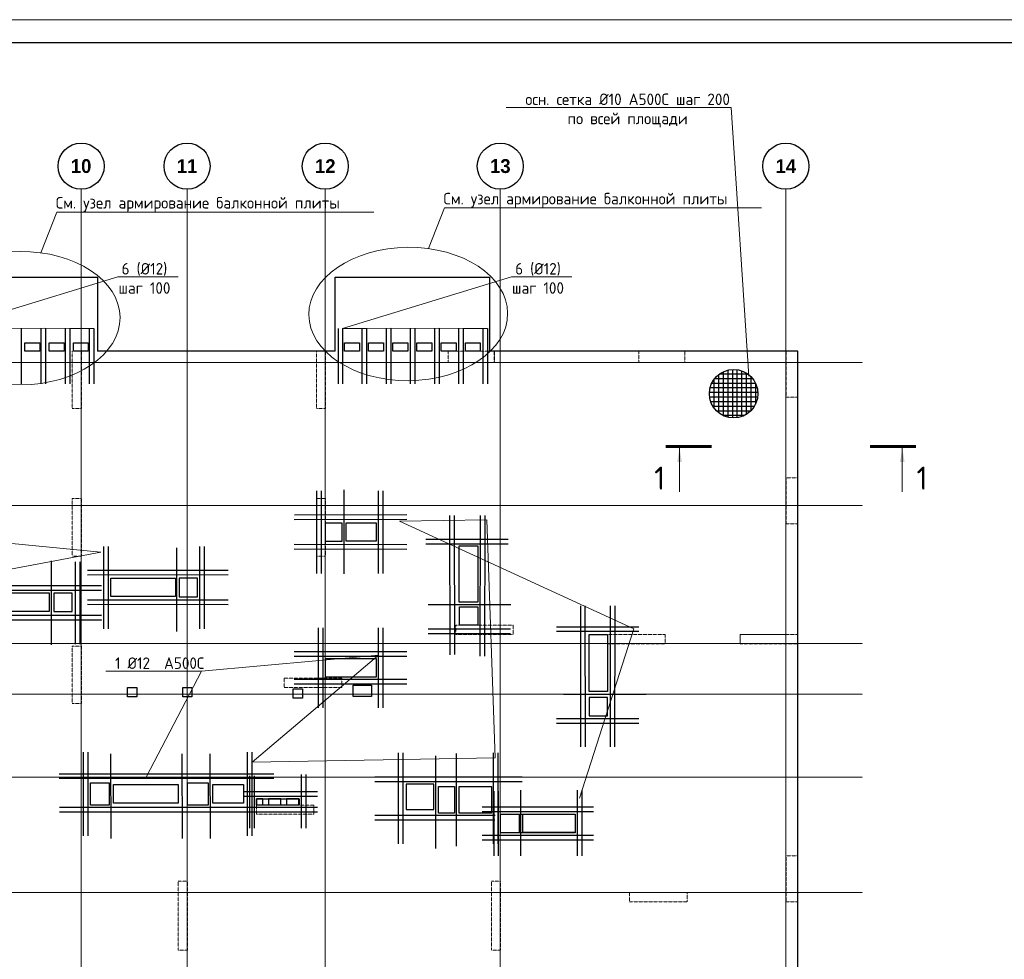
# Model space of a CAD drawing. Header units: millimetres. Extents: x -42044588 to 856694, y -806701 to 941911.
# Tile 162 of 256: x -73868 to -52493, y -381488 to -361102. Entities that reach past the tile are written whole.
import ezdxf
from ezdxf import colors
from ezdxf.entities.mleader import LeaderData, LeaderLine
from ezdxf.math import Vec2, Vec3

# ---------------------------------------------------------------- set-up
doc = ezdxf.new("R2010")
doc.units = ezdxf.units.MM
for name, pattern in [('______5', [1100, 800, -100, 100, -100]), ('DASHED', [7, 5, -2, 0]), ('осевая', [50.8, 31.75, -6.35, 6.35, -6.35])]:
    doc.linetypes.add(name, pattern=pattern)
for name, color, linetype, lineweight in [('_0.25', 114, 'Continuous', 25), ('_0.5', 94, 'Continuous', 50), ('RAZMER', 100, 'Continuous', 15), ('Оси', 40, '______5', 18), ('Перекрытие ж_бетон', 1, 'Continuous', 30), ('подоснова', 151, 'Continuous', 5), ('РАЗМЕРЫ', 1, 'Continuous', 9), ('СТЕНЫ', 3, 'Continuous', 30), ('ТОНКИЕ', 7, 'Continuous', 9), ('Узлы', 7, 'Continuous', 0)]:
    doc.layers.add(name, color=color, linetype=linetype, lineweight=lineweight)
doc.layers.add('Колонна_ бетон', color=7, linetype='Continuous', lineweight=50, true_color=0xb4b496)
doc.layers.add('ТОЛСТЫЕ_ОСНОВНЫЕ', color=6, linetype='Continuous')
doc.styles.add('Century Gothic', font='GOTHIC.TTF')
doc.styles.add('GOST-2.304_Type-B', font='GOST_Common.ttf')

# ---------------------------------------------------------------- blocks, each defined once
blk = doc.blocks.new('*U6686')
at = {"layer": 'ТОЛСТЫЕ_ОСНОВНЫЕ', "color": 6}
blk.add_lwpolyline([(20, 5), (886, 5), (886, 415), (20, 415)], close=True, dxfattribs=at)
at = {"layer": 'ТОНКИЕ'}
blk.add_lwpolyline([(0, 0), (891, 0), (891, 420), (0, 420)], close=True, dxfattribs=at)
blk = doc.blocks.new('NSY101')
at = {"color": 0, "linetype": 'ByBlock', "lineweight": -2}
blk.add_circle((0, 0), 50, dxfattribs=at)
blk = doc.blocks.new('СЛОЖНЫЙ_ОБЪЕКТ_17')
at = {"layer": 'Оси', "color": 16, "linetype": 'Continuous', "lineweight": 25, "transparency": 33554687, "xscale": 9.999999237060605, "yscale": 9.999999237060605, "zscale": 9.999999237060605}
blk.add_blockref('NSY101', (36213, -989), dxfattribs=at)
at = {"layer": 'Оси', "color": 16, "linetype": 'Continuous', "lineweight": 25, "transparency": 33554687, "insert": (36213, -989), "char_height": 300, "width": 620, "attachment_point": 5, "style": 'Century Gothic'}
blk.add_mtext('\\A1;{\\fCentury Gothic|i0|b1;\\H300.000000;\\W1.000000;\\C16;10}\\P', dxfattribs=at)
blk = doc.blocks.new('СЛОЖНЫЙ_ОБЪЕКТ_18')
at = {"layer": 'Оси', "color": 16, "linetype": 'Continuous', "lineweight": 25, "transparency": 33554687, "xscale": 9.999999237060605, "yscale": 9.999999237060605, "zscale": 9.999999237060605}
blk.add_blockref('NSY101', (38513, -989), dxfattribs=at)
at = {"layer": 'Оси', "color": 16, "linetype": 'Continuous', "lineweight": 25, "transparency": 33554687, "insert": (38513, -989), "char_height": 300, "width": 620, "attachment_point": 5, "style": 'Century Gothic'}
blk.add_mtext('\\A1;{\\fCentury Gothic|i0|b1;\\H300.000000;\\W1.000000;\\C16;11}\\P', dxfattribs=at)
blk = doc.blocks.new('СЛОЖНЫЙ_ОБЪЕКТ_19')
at = {"layer": 'Оси', "color": 16, "linetype": 'Continuous', "lineweight": 25, "transparency": 33554687, "xscale": 9.999999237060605, "yscale": 9.999999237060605, "zscale": 9.999999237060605}
blk.add_blockref('NSY101', (41513, -989), dxfattribs=at)
at = {"layer": 'Оси', "color": 16, "linetype": 'Continuous', "lineweight": 25, "transparency": 33554687, "insert": (41513, -989), "char_height": 300, "width": 620, "attachment_point": 5, "style": 'Century Gothic'}
blk.add_mtext('\\A1;{\\fCentury Gothic|i0|b1;\\H300.000000;\\W1.000000;\\C16;12}\\P', dxfattribs=at)
blk = doc.blocks.new('СЛОЖНЫЙ_ОБЪЕКТ_20')
at = {"layer": 'Оси', "color": 16, "linetype": 'Continuous', "lineweight": 25, "transparency": 33554687, "xscale": 9.999999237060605, "yscale": 9.999999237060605, "zscale": 9.999999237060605}
blk.add_blockref('NSY101', (45313, -989), dxfattribs=at)
at = {"layer": 'Оси', "color": 16, "linetype": 'Continuous', "lineweight": 25, "transparency": 33554687, "insert": (45313, -989), "char_height": 300, "width": 620, "attachment_point": 5, "style": 'Century Gothic'}
blk.add_mtext('\\A1;{\\fCentury Gothic|i0|b1;\\H300.000000;\\W1.000000;\\C16;13}\\P', dxfattribs=at)
blk = doc.blocks.new('СЛОЖНЫЙ_ОБЪЕКТ_21')
at = {"layer": 'Оси', "color": 16, "linetype": 'Continuous', "lineweight": 25, "transparency": 33554687, "xscale": 9.999999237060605, "yscale": 9.999999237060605, "zscale": 9.999999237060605}
blk.add_blockref('NSY101', (51513, -989), dxfattribs=at)
at = {"layer": 'Оси', "color": 16, "linetype": 'Continuous', "lineweight": 25, "transparency": 33554687, "insert": (51513, -989), "char_height": 300, "width": 620, "attachment_point": 5, "style": 'Century Gothic'}
blk.add_mtext('\\A1;{\\fCentury Gothic|i0|b1;\\H300.000000;\\W1.000000;\\C16;14}\\P', dxfattribs=at)
blk = doc.blocks.new('оси блок 2')
at = {"layer": 'Оси', "color": 16, "linetype": 'осевая', "lineweight": 0, "ltscale": 0.25, "transparency": 33554687}
for p, q in [((-54204.7, -322543), (-54204.7, -347914.1)), ((-51904.7, -322543), (-51904.7, -347914.1)), ((-48904.7, -322543), (-48904.7, -347914.1)), ((-45104.7, -322543), (-45104.7, -347914.1)), ((-38904.7, -322543), (-38904.7, -347914.1)), ((-89822.3, -326301.3), (-37238.5, -326301.3)), ((-89822.3, -329401.3), (-37238.5, -329401.3)), ((-89822.3, -332401.3), (-37238.5, -332401.3)), ((-89822.3, -333501.3), (-37238.5, -333501.3)), ((-89822.3, -335301.3), (-37238.5, -335301.3)), ((-89822.3, -337801.3), (-37238.5, -337801.3))]:
    blk.add_line(p, q, dxfattribs=at)
at = {"layer": 'Оси', "color": 16, "linetype": 'Continuous', "lineweight": 25, "transparency": 33554687}
for name in ['СЛОЖНЫЙ_ОБЪЕКТ_17', 'СЛОЖНЫЙ_ОБЪЕКТ_18', 'СЛОЖНЫЙ_ОБЪЕКТ_19', 'СЛОЖНЫЙ_ОБЪЕКТ_20', 'СЛОЖНЫЙ_ОБЪЕКТ_21']:
    blk.add_blockref(name, (-90418.2, -321053.5), dxfattribs=at)
blk = doc.blocks.new('подложка стн 1-го этажа')
at = {"layer": 'Колонна_ бетон', "color": 252, "linetype": 'DASHED', "lineweight": 0, "ltscale": 0.5, "true_color": 0x939598, "transparency": 33554687}
for p, q in [((55094, 26362, -200), (55094, 26362, -200)), ((54844, 26112, -200), (54844, 26112, -200)), ((39544, 23162, -200), (39344, 23162, -200)), ((39344, 23162, -200), (39344, 23162, -200)), ((39344, 21912, -200), (39344, 23162, -200)), ((39544, 23162, -200), (39544, 23162, -200)), ((39544, 23162, -200), (39544, 21912, -200)), ((44644, 23162, -200), (44644, 23162, -200)), ((44644, 23162, -200), (44844, 23162, -200)), ((44644, 23162, -200), (44644, 21912, -200)), ((44844, 23162, -200), (44844, 23162, -200)), ((44844, 21912, -200), (44844, 23162, -200)), ((39344, 21912, -200), (39544, 21912, -200)), ((39344, 21912, -200), (39344, 21912, -200)), ((39544, 21912, -200), (39544, 21912, -200)), ((44844, 21912, -200), (44644, 21912, -200)), ((44644, 21912, -200), (44644, 21912, -200)), ((44844, 21912, -200), (44844, 21912, -200)), ((47669, 20412, -200), (47669, 20212, -200)), ((48919, 20412, -200), (47669, 20412, -200)), ((47669, 20412, -200), (47669, 20412, -200)), ((48919, 20412, -200), (48919, 20412, -200)), ((48919, 20212, -200), (48919, 20412, -200)), ((47669, 20212, -200), (47669, 20212, -200)), ((48919, 20212, -200), (47669, 20212, -200)), ((48919, 20212, -200), (48919, 20212, -200)), ((50964, 20212, -200), (50964, 20012, -200)), ((50964, 20212, -200), (50964, 20212, -200)), ((52214, 20212, -200), (50964, 20212, -200)), ((52214, 20212, -200), (52214, 20012, -200)), ((52214, 20212, -200), (52214, 20212, -200)), ((39344, 19962, -200), (39344, 19962, -200)), ((39544, 19962, -200), (39344, 19962, -200)), ((39344, 18712, -200), (39344, 19962, -200)), ((39544, 19962, -200), (39544, 19962, -200)), ((39544, 19962, -200), (39544, 18712, -200)), ((50964, 20012, -200), (50964, 20012, -200)), ((50964, 20012, -200), (52214, 20012, -200)), ((52214, 20012, -200), (52214, 20012, -200)), ((43944, 19062, -200), (43944, 19262, -200)), ((43944, 19262, -200), (43944, 19262, -200)), ((45194, 19262, -200), (43944, 19262, -200)), ((45194, 19262, -200), (45194, 19262, -200)), ((45194, 19262, -200), (45194, 19062, -200)), ((43944, 19062, -200), (43944, 19062, -200)), ((45194, 19062, -200), (43944, 19062, -200)), ((45194, 19062, -200), (45194, 19062, -200)), ((39344, 18712, -200), (39344, 18712, -200)), ((39544, 18712, -200), (39344, 18712, -200)), ((39544, 18712, -200), (39544, 18712, -200)), ((43343, 16512, -200), (43343, 16512, -200)), ((44593, 16512, -200), (43343, 16512, -200)), ((43343, 16512, -200), (43343, 16312, -200)), ((44593, 16512, -200), (44593, 16512, -200)), ((44593, 16312, -200), (44593, 16512, -200)), ((43343, 16312, -200), (43343, 16312, -200)), ((43343, 16312, -200), (44593, 16312, -200)), ((44593, 16312, -200), (44593, 16312, -200)), ((41644, 14862, -200), (41644, 14862, -200)), ((41644, 14862, -200), (41844, 14862, -200)), ((41644, 13362, -200), (41644, 14862, -200)), ((41844, 14862, -200), (41844, 14862, -200)), ((41844, 13362, -200), (41844, 14862, -200)), ((48644, 14862, -200), (48444, 14862, -200)), ((48444, 14862, -200), (48444, 14862, -200)), ((48444, 13362, -200), (48444, 14862, -200)), ((48644, 14862, -200), (48644, 14862, -200)), ((48644, 14862, -200), (48644, 13362, -200)), ((51444, 14412, -200), (51444, 14612, -200)), ((51444, 14612, -200), (51444, 14612, -200)), ((51444, 14612, -200), (52694, 14612, -200)), ((52694, 14612, -200), (52694, 14412, -200)), ((52694, 14612, -200), (52694, 14612, -200)), ((51444, 14412, -200), (51444, 14412, -200)), ((52694, 14412, -200), (51444, 14412, -200)), ((52694, 14412, -200), (52694, 14412, -200)), ((41844, 13362, -200), (41644, 13362, -200)), ((41644, 13362, -200), (41644, 13362, -200)), ((41844, 13362, -200), (41844, 13362, -200)), ((48444, 13362, -200), (48644, 13362, -200)), ((48444, 13362, -200), (48444, 13362, -200)), ((48644, 13362, -200), (48644, 13362, -200))]:
    blk.add_line(p, q, dxfattribs=at)
for points, elevation in [([(39344, 26362), (39544, 26362), (39544, 25112), (39344, 25112)], -560), ([(44644, 26362), (44844, 26362), (44844, 25112), (44644, 25112)], -560), ([(47504, 26362), (48504, 26362), (48504, 26112), (47504, 26112)], -360), ([(47504, 26362), (48514, 26362), (48514, 26112), (47504, 26112)], -560), ([(51644, 26362), (52644, 26362), (52644, 26112), (51644, 26112)], -360), ([(54844, 26362), (55094, 26362), (55094, 25362), (54844, 25362)], -560), ([(54844, 23612), (55094, 23612), (55094, 22612), (54844, 22612)], -360), ([(54844, 23612), (55094, 23612), (55094, 22612), (54844, 22612)], -560), ([(55094, 20212), (53844, 20212), (53844, 20012), (55094, 20012)], -560), ([(54844, 15412), (55094, 15412), (55094, 14412), (54844, 14412)], -560)]:
    blk.add_lwpolyline(points, close=True, dxfattribs=dict(at, elevation=elevation))
at = {"layer": 'СТЕНЫ', "color": 252, "linetype": 'DASHED', "lineweight": 0, "ltscale": 0.5, "true_color": 0x939598, "transparency": 33554687}
for p, q in [((53844, 20212, -200), (54844, 20212, -200)), ((53844, 20012, -200), (53844, 20212, -200)), ((53844, 20212, -200), (53844, 20212, -200)), ((54844, 20212, -200), (54844, 20212, -200)), ((53844, 20012, -200), (53844, 20012, -200)), ((53844, 20012, -200), (54844, 20012, -200)), ((54844, 20012, -200), (54844, 20012, -200))]:
    blk.add_line(p, q, dxfattribs=at)
blk = doc.blocks.new('_None')
blk = doc.blocks.new('*U4607')
at = {"layer": '_0.25', "ltscale": 100}
blk.add_lwpolyline([(0, 402), (1619, 402), (1619, 0), (0, 0)], close=True, dxfattribs=at)
at = {"layer": '_0.5', "color": 7, "lineweight": 30, "ltscale": 100}
for p, q in [((-150, 902), (-150, -500)), ((-50, 902), (-50, -500)), ((1669, -500), (1669, 927)), ((1769, -500), (1769, 927)), ((2019, 552), (-400, 552)), ((2019, 452), (-400, 452)), ((-400, -50), (2019, -50)), ((-400, -150), (2019, -150))]:
    blk.add_line(p, q, dxfattribs=at)
blk = doc.blocks.new('*U5002')
at = {"layer": '_0.25', "ltscale": 100}
blk.add_lwpolyline([(0, 135), (926, 135), (926, 0), (0, 0)], close=True, dxfattribs=at)
at = {"layer": '_0.5', "color": 7, "lineweight": 30, "ltscale": 100}
for p, q in [((976, -500), (976, 660)), ((1076, -500), (1076, 660)), ((-150, 635), (-150, -500)), ((-50, 635), (-50, -500)), ((1326, 285), (-256, 285)), ((1326, 185), (-256, 185)), ((-400, -50), (1326, -50)), ((-400, -150), (1326, -150))]:
    blk.add_line(p, q, dxfattribs=at)
blk = doc.blocks.new('блочина')
at = {"layer": 'Перекрытие ж_бетон', "color": 4}
for points in [[(140763, 63798), (140763, 63398), (140413, 63398), (140413, 63798)], [(140861, 63400), (140861, 63800), (141511, 63800), (141511, 63400)], [(143317, 63300), (143717, 63300), (143717, 62080), (143317, 62080)], [(135753, 62200), (135753, 62600), (137153, 62600), (137153, 62200)], [(137233, 62598), (137233, 62198), (137633, 62198), (137633, 62598)], [(133013, 61880), (133013, 62280), (134413, 62280), (134413, 61880)], [(134513, 62278), (134513, 61878), (134913, 61878), (134913, 62278)], [(146133, 61378), (146533, 61378), (146533, 60138), (146133, 60138)], [(140413, 60455), (140413, 60855), (141513, 60855), (141513, 60455)], [(141413, 60030), (141013, 60030), (141013, 60280), (141413, 60280)], [(135313, 58158), (135713, 58158), (135713, 57678), (135313, 57678)], [(137413, 58158), (137863, 58158), (137863, 57678), (137413, 57678)], [(135813, 57720), (135813, 58120), (137213, 58120), (137213, 57720)], [(137963, 57720), (137963, 58120), (138633, 58120), (138633, 57720)], [(142763, 57580), (142763, 58130), (142163, 58130), (142163, 57580)], [(143213, 58078), (143213, 57498), (142862, 57498), (142862, 58078)], [(143313, 57500), (143313, 58080), (144013, 58080), (144013, 57500)], [(144613, 57478), (144613, 57078), (144213, 57078), (144213, 57478)], [(144693, 57080), (144693, 57480), (145833, 57480), (145833, 57080)]]:
    blk.add_lwpolyline(points, close=True, dxfattribs=at)
for points, elevation in [([(143318, 61978), (143716, 61978), (143716, 61578), (143318, 61578)], 4500), ([(139052, 57810), (138912, 57810), (138912, 57680), (139052, 57680)], 360), ([(139442, 57810), (139172, 57810), (139172, 57680), (139442, 57680)], 360), ([(139832, 57810), (139562, 57810), (139562, 57680), (139832, 57680)], 360)]:
    blk.add_lwpolyline(points, close=True, dxfattribs=dict(at, elevation=elevation))
at = {"layer": 'Перекрытие ж_бетон', "color": 4, "ltscale": 100}
for points in [[(136313, 60028), (136113, 60028), (136113, 60228), (136313, 60228)], [(139913, 60198), (139913, 59998), (139713, 59998), (139713, 60198)]]:
    blk.add_lwpolyline(points, close=True, dxfattribs=at)
at = {"layer": 'Перекрытие ж_бетон', "color": 4, "ltscale": 100, "elevation": 4500}
blk.add_lwpolyline([(137513, 60028), (137313, 60028), (137313, 60228), (137513, 60228)], close=True, dxfattribs=at)
at = {"layer": 'РАЗМЕРЫ', "color": 4, "lineweight": 30}
blk.add_lwpolyline([(146533, 60010), (146133, 60010), (146133, 59610), (146533, 59610)], close=True, dxfattribs=at)

msp = doc.modelspace()

# ---------------------------------------------------------------- linework, layer by layer
at = {"color": 2, "lineweight": 25, "ltscale": 100}
for p, q in [((-58496.384, -368705.76, 360), (-58496.384, -369727.218, 360)), ((-58396.384, -368690.971, 360), (-58396.384, -369742.008, 360)), ((-58296.384, -368695.437, 360), (-58296.384, -369737.542, 360)), ((-58796.384, -368908.484, 360), (-58796.384, -369524.495, 360)), ((-57957.886, -368892.051, 360), (-58782.974, -368892.051, 360)), ((-58696.384, -368803.945, 360), (-58696.384, -369629.034, 360)), ((-58062.425, -368792.051, 360), (-58678.435, -368792.051, 360)), ((-58596.384, -368741.601, 360), (-58596.384, -369691.377, 360)), ((-58196.384, -368719.678, 360), (-58196.384, -369713.3, 360)), ((-58096.384, -368766.882, 360), (-58096.384, -369666.097, 360)), ((-57996.384, -368845.716, 360), (-57996.384, -369587.262, 360)), ((-57859.701, -369092.051, 360), (-58881.159, -369092.051, 360)), ((-57895.542, -368992.051, 360), (-58845.318, -368992.051, 360)), ((-57896.384, -368986.711, 360), (-57896.384, -369446.268, 360)), ((-57844.911, -369192.051, 360), (-58895.949, -369192.051, 360)), ((-57849.378, -369292.051, 360), (-58891.482, -369292.051, 360)), ((-57873.619, -369392.051, 360), (-58867.241, -369392.051, 360)), ((-57920.822, -369492.051, 360), (-58820.038, -369492.051, 360)), ((-57999.657, -369592.051, 360), (-58741.203, -369592.051, 360)), ((-58140.651, -369692.051, 360), (-58600.209, -369692.051, 360))]:
    msp.add_line(p, q, dxfattribs=at)
at = {"lineweight": 30}
for p, q in [((-67425.405, -371324.877, -360), (-67425.405, -373114.877, -360)), ((-67325.405, -371324.877, -360), (-67325.405, -373114.877, -360)), ((-66830.726, -371301.243, -360), (-66830.726, -373121.243, -360)), ((-66082.757, -371324.877, -360), (-66082.757, -373114.877, -360)), ((-65982.757, -371324.877, -360), (-65982.757, -373114.877, -360)), ((-65462.757, -371844.877, -360), (-67899.994, -371851.461, -360)), ((-64534.299, -371855.832, -360), (-64527.716, -374881.151, -360)), ((-64434.299, -371855.832, -360), (-64426.335, -374877.605, -360)), ((-63869.299, -371855.832, -360), (-63875.883, -374910.902, 4396.46)), ((-63769.299, -371855.832, -360), (-63775.883, -374910.902, 4357.916)), ((-65462.757, -371944.877, -360), (-67909.59, -371950.15, -360)), ((-72047.304, -372529.099, -360), (-72047.304, -374319.099, -360)), ((-71947.304, -372529.099, -360), (-71947.304, -374319.099, -360)), ((-70460.892, -372558.84, -360), (-70460.892, -374378.84, -360)), ((-69962.436, -372529.099, -360), (-69962.436, -374319.099, -360)), ((-69862.436, -372529.099, -360), (-69862.436, -374319.099, -360)), ((-65462.757, -372494.877, -360), (-67909.59, -372489.605, -360)), ((-65054.299, -372375.832, 120.058), (-63264.299, -372375.832, 120.058)), ((-65054.299, -372475.832, 120.058), (-63264.299, -372475.832, 120.058)), ((-65462.757, -372594.877, -360), (-67909.59, -372589.605, -360)), ((-73184.433, -372844.589, -360), (-73184.433, -374664.589, -360)), ((-72662.292, -372863.727, -360), (-72662.292, -374653.727, -360)), ((-72562.292, -372863.727, -360), (-72562.292, -374653.727, -360)), ((-69342.436, -373049.099, -360), (-72397.506, -373055.682, -360)), ((-69342.436, -373149.099, -360), (-72397.506, -373155.682, -360)), ((-72092.292, -373383.727, -360), (-75747.362, -373390.311, -360)), ((-72092.292, -373486.131, -360), (-75747.362, -373492.714, -360)), ((-72092.292, -373483.727, -360), (-75147.362, -373490.311, -360)), ((-69342.436, -373699.099, -360), (-72397.506, -373692.515, -360)), ((-69342.436, -373799.099, -360), (-72397.506, -373792.515, -360)), ((-64997.748, -373789.038, 120.058), (-63207.748, -373789.038, 120.058)), ((-61696.631, -373819.785), (-61690.047, -376874.855)), ((-61596.631, -373819.785), (-61590.047, -376874.855)), ((-61046.631, -373819.785), (-61053.214, -376874.855)), ((-60946.631, -373819.785), (-60953.214, -376874.855)), ((-72092.292, -374022.097, -360), (-75747.362, -374028.68, -360)), ((-72092.292, -374033.727, -360), (-75147.362, -374027.144, -360)), ((-72092.292, -374123.275, -360), (-75747.362, -374129.858, -360)), ((-72092.292, -374133.727, -360), (-75147.362, -374127.144, -360)), ((-62216.631, -374270.821), (-60426.631, -374270.821)), ((-67387.508, -374294.785, -360), (-67387.508, -376034.785, -360)), ((-67287.508, -374294.785, -360), (-67287.508, -376034.785, -360)), ((-66087.1, -374294.785, -360), (-66087.1, -376034.785, -360)), ((-65987.1, -374294.785, -360), (-65987.1, -376034.785, -360)), ((-65004.216, -374316.732), (-63214.216, -374316.732)), ((-65004.216, -374416.732), (-63214.216, -374416.732)), ((-62216.631, -374370.821), (-60426.631, -374370.821)), ((-65467.304, -374814.785, -360), (-67907.508, -374814.785, -360)), ((-65467.304, -374914.785, -360), (-67907.508, -374914.785, -360)), ((-65467.304, -375414.785, -360), (-67907.508, -375414.785, -360)), ((-65467.304, -375514.785, -360), (-67907.508, -375514.785, -360)), ((-60271.409, -375739.381), (-62061.409, -375739.381)), ((-62216.631, -376262.358), (-60426.631, -376262.358)), ((-62216.631, -376362.358), (-60426.631, -376362.358)), ((-72487.507, -376991.785, -360), (-72487.507, -378811.785, -360)), ((-72387.507, -376991.785, -360), (-72387.507, -378811.785, -360)), ((-71895.893, -377030.344, -360), (-71890.789, -378863.422, -360)), ((-70345.815, -377030.344, -360), (-70340.71, -378863.422, -360)), ((-69739.185, -377030.344, -360), (-69734.08, -378863.422, -360)), ((-68929.126, -376991.785, -360), (-68929.126, -378811.785, -360)), ((-68829.126, -376991.785, -360), (-68829.126, -378811.785, -360)), ((-65641.142, -378980.617), (-65641.142, -377010.737)), ((-65541.142, -378980.617), (-65541.142, -377010.737)), ((-64391.022, -377023.738, -360), (-64389.738, -379033.574, -360)), ((-63583.814, -378980.617), (-63583.814, -377010.737)), ((-63483.814, -378980.617), (-63483.814, -377010.737)), ((-64839.75, -377070.677, -360), (-64838.466, -379080.513, -360)), ((-68350.133, -377468.274, -360), (-73010.336, -377468.274, -360)), ((-68350.133, -377568.274, -360), (-73010.336, -377568.274, -360)), ((-62962.76, -377534.658), (-66161.142, -377534.658)), ((-62962.76, -377634.658), (-66161.142, -377634.658)), ((-62997.954, -377817.647, -360), (-62997.954, -379243.285, -360)), ((-68346.233, -378194.291, -314.8), (-73006.436, -378194.291, -314.8)), ((-68346.233, -378294.291, -314.8), (-73006.436, -378294.291, -314.8)), ((-63547.565, -378370.617), (-66161.142, -378370.617)), ((-63554.975, -378470.617), (-66161.142, -378470.617))]:
    msp.add_line(p, q, dxfattribs=at)
at = {"ltscale": 100}
msp.add_circle((-58369.756, -369216.489, 360), 526.193, dxfattribs=at)
at = {"layer": 'RAZMER', "lineweight": 30}
for points, elevation in [([(-73832.995, -367801.626), (-73833.037, -369001.626)], -0.142), ([(-73408.102, -367801.626), (-73408.143, -369001.626)], -0.018), ([(-73308.102, -367801.626), (-73308.143, -369001.626)], -0.018), ([(-72358.128, -367801.626), (-72358.17, -369001.626)], -0.071), ([(-72258.128, -367801.626), (-72258.17, -369001.626)], -0.071), ([(-66956.799, -367801.626), (-66956.841, -369001.626)], -0.053), ([(-66856.799, -367801.626), (-66856.841, -369001.626)], -0.053), ([(-66439.547, -367801.626), (-66439.588, -369001.626)], -0.071), ([(-66339.547, -367801.626), (-66339.588, -369001.626)], -0.071), ([(-65914.56, -367801.626), (-65914.602, -369001.626)], -0.053), ([(-65814.56, -367801.626), (-65814.602, -369001.626)], -0.053), ([(-65389.48, -367801.626), (-65389.522, -369001.626)], -0.142), ([(-65289.48, -367801.626), (-65289.522, -369001.626)], -0.142), ([(-64864.587, -367801.626), (-64864.628, -369001.626)], -0.018), ([(-64764.587, -367801.626), (-64764.628, -369001.626)], -0.018), ([(-63814.613, -367801.626), (-63814.655, -369001.626)], -0.071), ([(-63714.613, -367801.626), (-63714.655, -369001.626)], -0.071)]:
    msp.add_lwpolyline(points, dxfattribs=dict(at, elevation=elevation))
for points in [[(-72883.115, -367801.626), (-72883.157, -369001.626)], [(-72783.115, -367801.626), (-72783.157, -369001.626)], [(-64339.6, -367801.626), (-64339.642, -369001.626)], [(-64239.6, -367801.626), (-64239.642, -369001.626)]]:
    msp.add_lwpolyline(points, dxfattribs=at)
at = {"layer": 'Перекрытие ж_бетон'}
for p, q in [((-75528.253, -366690.496), (-72178.253, -366690.496)), ((-72178.253, -366690.496), (-72178.253, -368290.496)), ((-67018.253, -366690.496), (-63668.253, -366690.496)), ((-67018.253, -368290.496), (-67018.253, -366690.496)), ((-63668.253, -366690.496), (-63668.253, -368290.496))]:
    msp.add_line(p, q, dxfattribs=at)
for points, elevation in [([(-73428.306, -368290.496), (-73753.306, -368290.496), (-73753.306, -368110.496), (-73428.306, -368110.496)], 0.053), ([(-72903.32, -368290.496), (-73228.32, -368290.496), (-73228.32, -368110.496), (-72903.32, -368110.496)], 0.071), ([(-72378.333, -368290.496), (-72703.333, -368290.496), (-72703.333, -368110.496), (-72378.333, -368110.496)], 0.089), ([(-66493.186, -368290.496), (-66818.186, -368290.496), (-66818.186, -368110.496), (-66493.186, -368110.496)], -0.053), ([(-65968.28, -368290.496), (-66293.28, -368290.496), (-66293.28, -368110.496), (-65968.28, -368110.496)], 0.018), ([(-65443.213, -368290.496), (-65768.213, -368290.496), (-65768.213, -368110.496), (-65443.213, -368110.496)], -0.053), ([(-64918.306, -368290.496), (-65243.306, -368290.496), (-65243.306, -368110.496), (-64918.306, -368110.496)], 0.053), ([(-64393.32, -368290.496), (-64718.32, -368290.496), (-64718.32, -368110.496), (-64393.32, -368110.496)], 0.071), ([(-63868.333, -368290.496), (-64193.333, -368290.496), (-64193.333, -368110.496), (-63868.333, -368110.496)], 0.089)]:
    msp.add_lwpolyline(points, close=True, dxfattribs=dict(at, elevation=elevation))
for points in [[(-67018.253, -368290.496), (-67028.253, -368290.496), (-67028.253, -368290.496), (-70378.253, -368290.496), (-70378.253, -368290.496), (-72178.253, -368290.496)], [(-60028.253, -385190.495), (-56978.253, -385190.495), (-56978.253, -368290.496), (-63668.253, -368290.496)]]:
    msp.add_lwpolyline(points, dxfattribs=at)
at = {"layer": 'РАЗМЕРЫ'}
for centre in [(-73847.98, -367578.183, -360), (-65432.861, -367487.341, -360)]:
    msp.add_ellipse(centre, major_axis=(2157.988, 16.605), ratio=0.670490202, dxfattribs=at)
at = {"layer": 'Узлы', "color": 1, "linetype": 'Continuous', "lineweight": 0}
for p, q in [((-59543.14, -370397.84, 3100), (-59543.14, -371347.84, 3100)), ((-54708.001, -370397.84, 3100), (-54708.001, -371347.84, 3100))]:
    msp.add_line(p, q, dxfattribs=at)
at = {"layer": 'Узлы', "color": 1, "linetype": 'Continuous', "lineweight": 0, "const_width": 70, "elevation": 3100}
for points in [[(-59843.14, -370362.84), (-58843.14, -370362.84)], [(-54408.001, -370362.84), (-55408.001, -370362.84)]]:
    msp.add_lwpolyline(points, dxfattribs=at)
at = {"layer": 'Узлы', "color": 1, "linetype": 'Continuous', "lineweight": 0}
for points in [[(-59543.14, -370397.84, 3100), (-59593.418, -370698.29, 3100), (-59492.862, -370698.29, 3100)], [(-54708.001, -370397.84, 3100), (-54758.279, -370698.29, 3100), (-54657.723, -370698.29, 3100)]]:
    msp.add_solid(points, dxfattribs=at)

# ---------------------------------------------------------------- block references
at = {"xscale": 100, "yscale": 100, "zscale": 100}
msp.add_blockref('*U6686', (-111469.481, -403102.06), dxfattribs=at)
for name, p in [('подложка стн 1-го этажа', (-112072.176, -394652.29, 560)), ('блочина', (-207641.249, -435818.456))]:
    msp.add_blockref(name, p)
at = {"ltscale": 100}
for name, p in [('*U5002', (-68728.61, -378140.495, 360)), ('*U4607', (-63427.998, -378742.495))]:
    msp.add_blockref(name, p, dxfattribs=at)
at = {"layer": 'РАЗМЕРЫ'}
msp.add_blockref('оси блок 2', (-18329.74, -42237.447), dxfattribs=at)

# ---------------------------------------------------------------- texts
at = {"layer": 'Узлы', "color": 1, "linetype": 'Continuous', "lineweight": 0, "char_height": 500, "attachment_point": 5, "style": 'GOST-2.304_Type-B'}
for insert in [(-59973.14, -371047.839, 3100), (-54278.001, -371047.839, 3100)]:
    msp.add_mtext_dynamic_manual_height_columns('1', width=723.87981, gutter_width=25, heights=[0], dxfattribs=dict(at, insert=insert))

# ---------------------------------------------------------------- leaders
at = {"layer": 'подоснова', "color": 2, "ltscale": 0.3}
ml = msp.add_multileader_mtext('Standard', dxfattribs=at)
ml.set_content('осн. сетка %%C10 А500С шаг 200\\Pпо всей площади', color=2, style='GOST-2.304_Type-B')
ml.set_leader_properties(color=256, linetype='ByLayer', lineweight=15)
ml.set_arrow_properties(name='NONE')
ml.build(insert=Vec2(0, 0))
ml.multileader.update_dxf_attribs({"text_left_attachment_type": 6, "text_right_attachment_type": 6, "dogleg_length": 0.1, "arrow_head_size": 18})
ctx = ml.context
ctx.base_point, ctx.char_height, ctx.arrow_head_size, ctx.landing_gap_size, ctx.plane_origin = Vec3(-62917.19, -363003.726, 360), 250, 18, 20, Vec3(-60108.119, -364137.167, 360)
ctx.left_attachment, ctx.right_attachment, ctx.text_align_type = 6, 6, 1
notes = []
notes.append((ctx, [(1, (1, 1, 0), (-58424.059, -363003.726, 360), (-1, 0), 0.1, [(0, [(-58040.556, -368836.647, 360)], 0, [])])]))
ctx.mtext.insert, ctx.mtext.alignment, ctx.mtext.flow_direction = Vec3(-60670.675, -362703.726, 360), 2, 5
ml = msp.add_multileader_mtext('Standard', dxfattribs=at)
ml.set_content('\\pxi0.391,qc;{\\C80;См. узел армирование балконной плиты}', color=2, style='GOST-2.304_Type-B')
ml.set_leader_properties(color=256, linetype='ByLayer', lineweight=15)
ml.set_arrow_properties(name='NONE')
ml.build(insert=Vec2(0, 0))
ml.multileader.update_dxf_attribs({"text_left_attachment_type": 6, "text_right_attachment_type": 6, "dogleg_length": 0.1, "arrow_head_size": 18})
ctx = ml.context
ctx.base_point, ctx.char_height, ctx.arrow_head_size, ctx.landing_gap_size, ctx.plane_origin = Vec3(-64645.095, -365183.942), 250, 18, 20, Vec3(-72129.347, -365030.686)
ctx.left_attachment, ctx.right_attachment, ctx.text_align_type = 6, 6, 1
notes.append((ctx, [(0, (1, 1, 0), (-64645.195, -365183.942), (1, 0), 0.1, [(0, [(-64995.096, -366068.595)], 0, [])])]))
ctx.mtext.insert, ctx.mtext.alignment, ctx.mtext.flow_direction = Vec3(-61635.133, -364858.942), 2, 5
ml = msp.add_multileader_mtext('Standard', dxfattribs=at)
ml.set_content('\\pxi0.391,qc;{\\C80;См. узел армирование балконной плиты}', color=2, style='GOST-2.304_Type-B')
ml.set_leader_properties(color=256, linetype='ByLayer', lineweight=15)
ml.set_arrow_properties(name='NONE')
ml.build(insert=Vec2(0, 0))
ml.multileader.update_dxf_attribs({"text_left_attachment_type": 6, "text_right_attachment_type": 6, "dogleg_length": 0.1, "arrow_head_size": 18})
ctx = ml.context
ctx.base_point, ctx.char_height, ctx.arrow_head_size, ctx.landing_gap_size, ctx.plane_origin = Vec3(-73060.215, -365274.784), 250, 18, 20, Vec3(-80544.467, -365121.528)
ctx.left_attachment, ctx.right_attachment, ctx.text_align_type = 6, 6, 1
notes.append((ctx, [(0, (1, 1, 0), (-73060.315, -365274.784), (1, 0), 0.1, [(0, [(-73410.216, -366159.437)], 0, [])])]))
ctx.mtext.insert, ctx.mtext.alignment, ctx.mtext.flow_direction = Vec3(-70050.253, -364949.784), 2, 5
ml = msp.add_multileader_mtext('Standard', dxfattribs=at)
ml.set_content('6 (%%C12)\\Pшаг 100', color=2, style='GOST-2.304_Type-B')
ml.set_leader_properties(color=256, linetype='ByLayer', lineweight=15)
ml.set_arrow_properties(name='NONE')
ml.build(insert=Vec2(0, 0))
ml.multileader.update_dxf_attribs({"text_left_attachment_type": 6, "text_right_attachment_type": 6, "dogleg_length": 0.1, "arrow_head_size": 18})
ctx = ml.context
ctx.base_point, ctx.char_height, ctx.arrow_head_size, ctx.landing_gap_size, ctx.plane_origin = Vec3(-71735.357, -366681.178, 719.84), 250, 18, 20, Vec3(-75237.735, -367094.418, 719.84)
ctx.left_attachment, ctx.right_attachment, ctx.text_align_type = 6, 6, 1
notes.append((ctx, [(0, (1, 1, 0), (-71735.457, -366681.178, 719.84), (1, 0), 0.1, [(6, [(-72258.128, -367801.626, 719.84), (-72783.115, -367801.626, 719.84), (-73322.386, -367796.023, 719.84), (-73832.995, -367801.626, 719.84), (-74372.452, -367796.023, 719.84), (-74883.062, -367801.626, 719.84), (-75400.314, -367801.626, 719.84)], 0, [])])]))
ctx.mtext.insert, ctx.mtext.alignment, ctx.mtext.flow_direction = Vec3(-71160.054, -366381.178, 719.84), 2, 5
ml = msp.add_multileader_mtext('Standard', dxfattribs=at)
ml.set_content('6 (%%C12)\\Pшаг 100', color=2, style='GOST-2.304_Type-B')
ml.set_leader_properties(color=256, linetype='ByLayer', lineweight=15)
ml.set_arrow_properties(name='NONE')
ml.build(insert=Vec2(0, 0))
ml.multileader.update_dxf_attribs({"text_left_attachment_type": 6, "text_right_attachment_type": 6, "dogleg_length": 0.1, "arrow_head_size": 18})
ctx = ml.context
ctx.base_point, ctx.char_height, ctx.arrow_head_size, ctx.landing_gap_size, ctx.plane_origin = Vec3(-63191.842, -366681.178, 719.84), 250, 18, 20, Vec3(-66694.22, -367094.418, 719.84)
ctx.left_attachment, ctx.right_attachment, ctx.text_align_type = 6, 6, 1
notes.append((ctx, [(0, (1, 1, 0), (-63191.942, -366681.178, 719.84), (1, 0), 0.1, [(6, [(-63714.613, -367801.626, 719.84), (-64239.6, -367801.626, 719.84), (-64778.871, -367796.023, 719.84), (-65289.48, -367801.626, 719.84), (-65828.938, -367796.023, 719.84), (-66339.547, -367801.626, 719.84), (-66856.799, -367801.626, 719.84)], 0, [])])]))
ctx.mtext.insert, ctx.mtext.alignment, ctx.mtext.flow_direction = Vec3(-62616.539, -366381.178, 719.84), 2, 5
ml = msp.add_multileader_mtext('Standard', dxfattribs=at)
ml.set_content('1 %%C12  А500С', color=2, style='GOST-2.304_Type-B')
ml.set_leader_properties(color=256, linetype='ByLayer', lineweight=15)
ml.set_arrow_properties(name='NONE')
ml.build(insert=Vec2(0, 0))
ml.multileader.update_dxf_attribs({"text_left_attachment_type": 6, "text_right_attachment_type": 6, "dogleg_length": 0.1, "arrow_head_size": 18})
ctx = ml.context
ctx.base_point, ctx.char_height, ctx.arrow_head_size, ctx.landing_gap_size, ctx.plane_origin = Vec3(-86629.565, -371391.057, 720), 250, 18, 20, Vec3(-95605.151, -370242.63, 720)
ctx.left_attachment, ctx.right_attachment, ctx.text_align_type = 6, 6, 1
notes.append((ctx, [(1, (1, 1, 0), (-84807.647, -371391.057, 720), (-1, 0), 0.1, [(6, [(-85756.853, -375098.928, 720), (-89732.097, -374524.049, 720), (-90783.749, -372811.638, 720)], 0, []), (3, [(-78232.388, -374817.58, 720), (-77387.998, -377649.817, 720), (-74566.335, -377500.888, 720), (-75163.746, -373224.444, 720), (-72104.015, -372657.021, 720)], 0, [])])]))
ctx.mtext.insert, ctx.mtext.alignment, ctx.mtext.flow_direction = Vec3(-85718.656, -371091.057, 720), 2, 5
ml = msp.add_multileader_mtext('Standard', dxfattribs=at)
ml.set_content('1 %%C12  А500С', color=2, style='GOST-2.304_Type-B')
ml.set_leader_properties(color=256, linetype='ByLayer', lineweight=15)
ml.set_arrow_properties(name='NONE')
ml.build(insert=Vec2(0, 0))
ml.multileader.update_dxf_attribs({"text_left_attachment_type": 6, "text_right_attachment_type": 6, "dogleg_length": 0.1, "arrow_head_size": 18})
ctx = ml.context
ctx.base_point, ctx.char_height, ctx.arrow_head_size, ctx.landing_gap_size, ctx.plane_origin = Vec3(-71740.135, -375237.635, 720), 250, 18, 20, Vec3(-69617.073, -371757.725, 720)
ctx.left_attachment, ctx.right_attachment, ctx.text_align_type = 6, 6, 1
notes.append((ctx, [(1, (1, 1, 0), (-69918.217, -375237.635, 720), (-1, 0), 0.1, [(6, [(-71123.386, -377533.046, 720)], 0, []), (7, [(-61713.934, -377992.276, 720), (-60535.3, -374320.747, 720), (-65625.916, -371981.604, 720), (-63730.394, -371952.571, 720), (-63542.703, -377119.544, 720), (-68819.656, -377213.401, 720), (-66076.258, -374888.867, 720)], 0, [])])]))
ctx.mtext.insert, ctx.mtext.alignment, ctx.mtext.flow_direction = Vec3(-70829.226, -374937.635, 720), 2, 5
for ctx, leaders in notes:
    for number, flags, end, landing, length, lines in leaders:
        leader = LeaderData()
        leader.index, (leader.has_last_leader_line, leader.has_dogleg_vector, leader.attachment_direction) = number, flags
        leader.last_leader_point, leader.dogleg_vector, leader.dogleg_length = Vec3(end), Vec3(landing), length
        for number, points, colour, breaks in lines:
            line = LeaderLine()
            line.index, line.vertices, line.color, line.breaks = number, Vec3.list(points), colors.encode_raw_color(colour), breaks
            leader.lines.append(line)
        ctx.leaders.append(leader)

doc.saveas('drawing.dxf')
